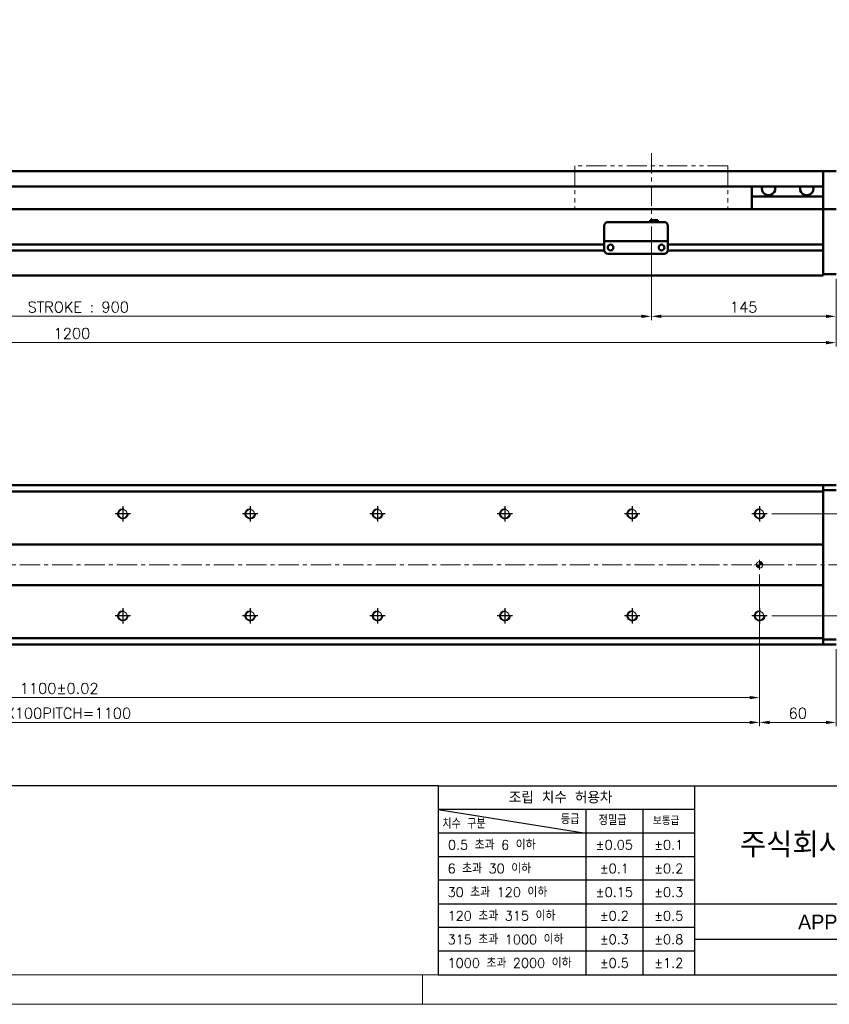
# Model space of a CAD drawing. Header units: millimetres. Extents: x 46891 to 50493, y 6223 to 9905.
# Tile 2 of 4: x 49203 to 49839, y 8529 to 9302. Entities that reach past the tile are written whole.
import ezdxf
from ezdxf.enums import TextEntityAlignment as Align

# ---------------------------------------------------------------- set-up
doc = ezdxf.new("R2010")
doc.units = ezdxf.units.MM
doc.header["$LTSCALE"] = 0.5
doc.linetypes.add('CENTER', pattern=[50.8, 31.75, -6.35, 6.35, -6.35])
doc.linetypes.add('PHANTOM', pattern=[63.5, 31.75, -6.35, 6.35, -6.35, 6.35, -6.35])
doc.layers.get('0').update_dxf_attribs({"lineweight": 20})
doc.layers.add('1', color=1, linetype='CENTER', lineweight=13)
doc.layers.add('외형선(ISO)', color=7, linetype='Continuous', lineweight=50)
for name, color, linetype in [('3', 3, 'Continuous'), ('C', 1, 'CENTER'), ('DIM', 4, 'Continuous')]:
    doc.layers.add(name, color=color, linetype=linetype)
doc.styles.add('ACISOGDT', font='amgdt.shx')
doc.styles.add('DSR TEXT', font='romans.shx', dxfattribs={"bigfont": 'whgtxt.shx'})
doc.styles.get("Standard").update_dxf_attribs({"font": 'romans.shx', "bigfont": 'whgtxt.shx'})
doc.dimstyles.new('DSR', dxfattribs={"dimscale": 2, "dimtxt": 3, "dimasz": 3, "dimexe": 0.5, "dimexo": 0.5, "dimgap": 0.5, "dimtad": 1, "dimdsep": 46, "dimtxsty": 'Standard', "dimcen": 2.5, "dimclrd": 4, "dimclre": 4, "dimclrt": 2, "dimadec": 0, "dimazin": 2, "dimtfac": 1, "dimtmove": 0, "dimatfit": 3, "dimfxl": 0, "dimlwd": -1, "dimlwe": -1, "dimarcsym": 0})

# ---------------------------------------------------------------- blocks, each defined once
blk = doc.blocks.new('A$C13F00394')
at = {"layer": '3'}
for p, q in [((0, 32), (-207.68, 32)), ((0, 32), (202.32, 32)), ((0, 32), (0, 0)), ((43.43, 32), (43.43, 0)), ((0, 28), (25, 24)), ((43.43, 28), (0, 28)), ((25, 28), (25, 0)), ((34.7, 28), (34.7, 0)), ((43.43, 24), (0, 24)), ((43.43, 20), (0, 20)), ((43.43, 16), (0, 16)), ((0, 12), (129.32, 12)), ((43.43, 8), (0, 8)), ((97.32, 6), (43.43, 6)), ((43.43, 4), (0, 4)), ((0, 0), (202.32, 0))]:
    blk.add_line(p, q, dxfattribs=at)
at = {"color": 0, "style": 'DSR TEXT'}
for s, height, p in [('조립 치수 허용차', 2, (11.97, 29.02)), ('등급', 1.5, (20.77, 25.52)), ('정밀급', 1.5, (27.18, 25.37)), ('보통급', 1.3, (36.41, 25.38)), ('치수 구분', 1.5, (0.69, 24.78)), (' 0.5 초과 6 이하', 1.6, (0.56, 21.19)), (' 6 초과 30 이하', 1.6, (0.49, 17.19)), (' 30 초과 120 이하', 1.6, (0.49, 13.19)), (' 120 초과 315 이하', 1.6, (0.49, 9.19)), (' 315 초과 1000 이하', 1.6, (0.49, 5.19)), (' 1000 초과 2000 이하', 1.6, (0.49, 1.19))]:
    blk.add_text(s, height=height, dxfattribs=at).set_placement(p)
at = {"color": 7, "style": 'ACISOGDT'}
blk.add_text('APPROVED', height=2.5, dxfattribs=at).set_placement((70.28, 8.93), align=Align.MIDDLE_CENTER)
at = {"color": 7, "insert": (70.37, 22), "char_height": 4.2, "attachment_point": 5, "style": 'DSR TEXT'}
blk.add_mtext('주식회사 디에스알', dxfattribs=at)
at = {"color": 0, "char_height": 1.6, "attachment_point": 5, "style": 'DSR TEXT'}
for s, insert in [('%%P0.05', (29.85, 22)), ('%%P0.1', (39.07, 22)), ('%%P0.1', (29.85, 18)), ('%%P0.2', (39.07, 18)), ('%%P0.15', (29.85, 14)), ('%%P0.3', (39.07, 14)), ('%%P0.2', (29.85, 10)), ('%%P0.5', (39.07, 10)), ('%%P0.3', (29.85, 6)), ('%%P0.8', (39.07, 6)), ('%%P0.5', (29.85, 2)), ('%%P1.2', (39.07, 2))]:
    blk.add_mtext(s, dxfattribs=dict(at, insert=insert))
blk = doc.blocks.new('A$C1C1952E1')
at = {"color": 1}
blk.add_lwpolyline([(0, 0), (420, 0), (420, 297), (0, 297)], close=True, dxfattribs=at)
at = {"color": 3}
blk.add_lwpolyline([(5, 5), (415, 5), (415, 292), (5, 292)], close=True, dxfattribs=at)
blk = doc.blocks.new('*D80')
at = {"color": 1, "linetype": 'ByBlock'}
for p, q in [((48799.46, 9139.21), (48799.46, 9065.83)), ((49699.46, 9139.21), (49699.46, 9065.83)), ((48807.26, 9068.83), (49691.66, 9068.83))]:
    blk.add_line(p, q, dxfattribs=at)
at = {"color": 1}
for points in [[(48807.26, 9070.13), (48807.26, 9067.53), (48799.46, 9068.83)], [(49691.66, 9070.13), (49691.66, 9067.53), (49699.46, 9068.83)]]:
    blk.add_solid(points, dxfattribs=at)
at = {"layer": 'Defpoints', "color": 0}
for p in [(48799.46, 9142.81), (49699.46, 9142.81), (49699.46, 9068.83)]:
    blk.add_point(p, dxfattribs=at)
at = {"color": 3, "insert": (49249.46, 9076.03), "char_height": 8.4, "attachment_point": 5, "style": 'DSR TEXT'}
blk.add_mtext('STROKE : 900', dxfattribs=at)
blk = doc.blocks.new('*D81')
at = {"color": 1, "linetype": 'ByBlock'}
for p, q in [((49699.46, 9139.21), (49699.46, 9065.83)), ((49844.46, 9098.21), (49844.46, 9065.83)), ((49836.66, 9068.83), (49707.26, 9068.83))]:
    blk.add_line(p, q, dxfattribs=at)
at = {"color": 1}
for points in [[(49707.26, 9070.13), (49707.26, 9067.53), (49699.46, 9068.83)], [(49836.66, 9070.13), (49836.66, 9067.53), (49844.46, 9068.83)]]:
    blk.add_solid(points, dxfattribs=at)
at = {"layer": 'Defpoints', "color": 0}
for p in [(49699.46, 9142.81), (49844.46, 9101.81), (49699.46, 9068.83)]:
    blk.add_point(p, dxfattribs=at)
at = {"color": 3, "insert": (49771.96, 9076.03), "char_height": 8.4, "attachment_point": 5, "style": 'DSR TEXT'}
blk.add_mtext('145', dxfattribs=at)
blk = doc.blocks.new('*D82')
at = {"color": 1, "linetype": 'ByBlock'}
for p, q in [((48644.46, 9098.21), (48644.46, 9045.16)), ((49844.46, 9098.21), (49844.46, 9045.16)), ((49836.66, 9048.16), (48652.26, 9048.16))]:
    blk.add_line(p, q, dxfattribs=at)
at = {"color": 1}
for points in [[(48652.26, 9049.46), (48652.26, 9046.86), (48644.46, 9048.16)], [(49836.66, 9049.46), (49836.66, 9046.86), (49844.46, 9048.16)]]:
    blk.add_solid(points, dxfattribs=at)
at = {"layer": 'Defpoints', "color": 0}
for p in [(48644.46, 9101.81), (49844.46, 9101.81), (48644.46, 9048.16)]:
    blk.add_point(p, dxfattribs=at)
at = {"color": 3, "insert": (49244.46, 9055.36), "char_height": 8.4, "attachment_point": 5, "style": 'DSR TEXT'}
blk.add_mtext('1200', dxfattribs=at)
blk = doc.blocks.new('A$C33E56CC6')
h = blk.add_hatch()
h.set_pattern_fill('ANSI31', color=256, style=0)
h.set_pattern_definition([(45, (-7065.45672, -6508.5399), (-0.0883883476, 0.0883883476), [])])
h.paths.add_polyline_path([(4, 6.5, 0.414214), (1.5, 4), (4, 4)])
h.paths.add_polyline_path([(6.5, 4), (4, 4), (4, 1.5, 0.414214)])
blk.add_circle((4, 4), 2.5)
at = {"layer": '1'}
for p, q in [((4, 0), (4, 8)), ((0, 4), (8, 4))]:
    blk.add_line(p, q, dxfattribs=at)
blk = doc.blocks.new('tap8')
blk.add_circle((0, 0), 3.4)
at = {"layer": 'C', "color": 1, "linetype": 'CENTER'}
for p, q in [((-6.05, 0), (6.05, 0)), ((0, -6.05), (0, 6.05))]:
    blk.add_line(p, q, dxfattribs=at)
at = {"layer": 'DIM', "color": 3}
blk.add_arc((0, 0), 4, 263.84551, 189.43144, dxfattribs=at)
blk = doc.blocks.new('*D89')
at = {"color": 1, "linetype": 'ByBlock'}
for p, q in [((48684.46, 8866.26), (48684.46, 8766.66)), ((49784.46, 8866.26), (49784.46, 8766.66)), ((48692.26, 8769.66), (49776.66, 8769.66))]:
    blk.add_line(p, q, dxfattribs=at)
at = {"color": 1}
for points in [[(48692.26, 8770.96), (48692.26, 8768.36), (48684.46, 8769.66)], [(49776.66, 8770.96), (49776.66, 8768.36), (49784.46, 8769.66)]]:
    blk.add_solid(points, dxfattribs=at)
at = {"layer": 'Defpoints', "color": 0}
for p in [(48684.46, 8869.86), (49784.46, 8869.86), (49784.46, 8769.66)]:
    blk.add_point(p, dxfattribs=at)
at = {"color": 3, "insert": (49234.46, 8776.86), "char_height": 8.4, "attachment_point": 5, "style": 'DSR TEXT'}
blk.add_mtext('1100%%P0.02', dxfattribs=at)
blk = doc.blocks.new('*D90')
at = {"color": 1, "linetype": 'ByBlock'}
for p, q in [((49784.46, 8822.64), (49784.46, 8747.18)), ((49844.46, 8807.76), (49844.46, 8747.18)), ((49792.26, 8750.18), (49836.66, 8750.18))]:
    blk.add_line(p, q, dxfattribs=at)
at = {"color": 1}
for points in [[(49792.26, 8751.48), (49792.26, 8748.88), (49784.46, 8750.18)], [(49836.66, 8751.48), (49836.66, 8748.88), (49844.46, 8750.18)]]:
    blk.add_solid(points, dxfattribs=at)
at = {"layer": 'Defpoints', "color": 0}
for p in [(49784.46, 8826.24), (49844.46, 8811.36), (49844.46, 8750.18)]:
    blk.add_point(p, dxfattribs=at)
at = {"color": 3, "insert": (49814.46, 8757.38), "char_height": 8.4, "attachment_point": 5, "style": 'DSR TEXT'}
blk.add_mtext('60', dxfattribs=at)
blk = doc.blocks.new('*D92')
at = {"color": 1, "linetype": 'ByBlock'}
for p, q in [((49794.11, 8913.86), (49880.71, 8913.86)), ((49877.71, 8841.66), (49877.71, 8906.06)), ((49794.11, 8833.86), (49880.71, 8833.86))]:
    blk.add_line(p, q, dxfattribs=at)
at = {"color": 1}
for points in [[(49876.41, 8906.06), (49879.01, 8906.06), (49877.71, 8913.86)], [(49876.41, 8841.66), (49879.01, 8841.66), (49877.71, 8833.86)]]:
    blk.add_solid(points, dxfattribs=at)
at = {"layer": 'Defpoints', "color": 0}
for p in [(49790.51, 8913.86), (49877.71, 8913.86), (49790.51, 8833.86)]:
    blk.add_point(p, dxfattribs=at)
at = {"color": 3, "insert": (49870.51, 8873.86), "char_height": 8.4, "attachment_point": 5, "rotation": 90, "style": 'DSR TEXT'}
blk.add_mtext('80', dxfattribs=at)
blk = doc.blocks.new('*D93')
at = {"color": 1, "linetype": 'ByBlock'}
for p, q in [((48684.46, 8824.21), (48684.46, 8747.18)), ((49784.46, 8824.21), (49784.46, 8747.18)), ((48692.26, 8750.18), (49776.66, 8750.18))]:
    blk.add_line(p, q, dxfattribs=at)
at = {"color": 1}
for points in [[(48692.26, 8751.48), (48692.26, 8748.88), (48684.46, 8750.18)], [(49776.66, 8751.48), (49776.66, 8748.88), (49784.46, 8750.18)]]:
    blk.add_solid(points, dxfattribs=at)
at = {"layer": 'Defpoints', "color": 0}
for p in [(48684.46, 8827.81), (49784.46, 8827.81), (49784.46, 8750.18)]:
    blk.add_point(p, dxfattribs=at)
at = {"color": 3, "insert": (49234.46, 8757.38), "char_height": 8.4, "attachment_point": 5, "style": 'DSR TEXT'}
blk.add_mtext('11X100PITCH=1100', dxfattribs=at)

msp = doc.modelspace()

# ---------------------------------------------------------------- linework, layer by layer
at = {"color": 6, "linetype": 'PHANTOM'}
for p, q in [((49759.46234, 9186.8134), (49639.46234, 9186.8134)), ((49639.46234, 9186.8134), (49639.46234, 9152.8134)), ((49759.46234, 9186.8134), (49759.46234, 9152.8134))]:
    msp.add_line(p, q, dxfattribs=at)
at = {"color": 1}
msp.add_line((49519.64332, 8552.16152), (49519.64332, 8528.99552), dxfattribs=at)
at = {"layer": '1'}
for p, q in [((49699.46234, 9196.8134), (49699.46234, 9142.8134)), ((49854.46234, 8873.85584), (48634.46234, 8873.85584))]:
    msp.add_line(p, q, dxfattribs=at)
at = {"layer": '3'}
msp.add_line((49532.07206, 8552.16152), (50469.44932, 8552.16152), dxfattribs=at)
at = {"layer": '외형선(ISO)'}
for p, q in [((48859.46234, 9182.8134), (49834.46234, 9182.8134)), ((49834.46234, 9182.8134), (49834.46234, 9180.8134)), ((49834.46234, 9182.8134), (49844.46234, 9182.8134)), ((49834.46234, 9180.8134), (49834.46234, 9182.8134)), ((49834.46234, 9180.02888), (49834.46234, 9180.8134)), ((49834.46234, 9180.8134), (49834.46234, 9180.02888)), ((49834.46234, 9179.53018), (49834.46234, 9180.02888)), ((49834.46234, 9180.02888), (49834.46234, 9179.53018)), ((49834.46234, 9179.53018), (49834.46234, 9178.4617)), ((49834.46234, 9178.4617), (49834.46234, 9179.53018)), ((49834.46234, 9178.4617), (49834.46234, 9175.47589)), ((49834.46234, 9175.47589), (49834.46234, 9178.4617)), ((48859.46234, 9170.8134), (49834.46234, 9170.8134)), ((49778.46234, 9162.8134), (49778.46234, 9170.8134)), ((49834.46234, 9166.91159), (49834.46234, 9175.47589)), ((49834.46234, 9175.47589), (49834.46234, 9171.3134)), ((49834.46234, 9162.8134), (49778.46234, 9162.8134)), ((49778.46234, 9152.8134), (49778.46234, 9162.8134)), ((49834.46234, 9164.8163), (49834.46234, 9166.91159)), ((49834.46234, 9153.39435), (49834.46234, 9164.8163)), ((49834.46234, 9152.8134), (48804.46234, 9152.8134)), ((49834.46234, 9152.8134), (49834.46234, 9153.39435)), ((49834.46234, 9149.8134), (49834.46234, 9152.8134)), ((49834.46234, 9152.8134), (49834.46234, 9149.8134)), ((49834.46234, 9152.8134), (49844.46234, 9152.8134)), ((49834.46234, 9149.8134), (49834.46234, 9125.2634)), ((49834.46234, 9107.05605), (49834.46234, 9149.8134)), ((49662.46234, 9129.81356), (49662.46234, 9139.81356)), ((49665.46234, 9142.81356), (49709.46234, 9142.81356)), ((49698.46234, 9144.31356), (49698.46234, 9142.81356)), ((49698.46234, 9144.31356), (49704.46234, 9144.31356)), ((49704.46234, 9144.31356), (49704.46234, 9142.81356)), ((49712.46234, 9139.81356), (49712.46234, 9129.81356)), ((49662.46234, 9125.0634), (48858.46234, 9125.0634)), ((49662.46234, 9129.81356), (49662.46234, 9127.81356)), ((49662.46234, 9127.81353), (49662.46234, 9127.81356)), ((49662.46234, 9127.81356), (49712.46234, 9127.81356)), ((49662.46234, 9127.31353), (49662.46234, 9127.81353)), ((49662.46234, 9127.81353), (49665.23284, 9127.81353)), ((49662.46234, 9120.81353), (49662.46234, 9127.31353)), ((49667.48568, 9125.0634), (49667.43901, 9125.0634)), ((49667.69184, 9127.81353), (49669.96234, 9127.81353)), ((49674.96234, 9127.81353), (49699.96234, 9127.81353)), ((49704.96234, 9127.81353), (49707.23284, 9127.81353)), ((49707.48568, 9125.0634), (49707.43901, 9125.0634)), ((49709.69184, 9127.81353), (49712.46234, 9127.81353)), ((49712.46234, 9127.81356), (49712.46234, 9129.81356)), ((49712.46234, 9127.81356), (49712.46234, 9127.81353)), ((49712.46234, 9127.81353), (49712.46234, 9127.31353)), ((49712.46234, 9127.31353), (49712.46234, 9120.81353)), ((49834.46234, 9125.0634), (49712.46234, 9125.0634)), ((49662.47279, 9120.5634), (48858.4519, 9120.5634)), ((49665.46234, 9117.81353), (49709.46234, 9117.81353)), ((49834.46234, 9120.5634), (49712.4519, 9120.5634)), ((49834.46234, 9120.3634), (49834.46234, 9107.05605)), ((49834.46234, 9104.93472), (49834.46234, 9107.05605)), ((49834.46234, 9107.05605), (49834.46234, 9104.93472)), ((49834.46234, 9104.93472), (49834.46234, 9100.8134)), ((49834.46234, 9101.8134), (49834.46234, 9104.93472)), ((49834.46234, 9101.8134), (49844.46234, 9101.8134)), ((48654.46234, 9100.8134), (49834.46234, 9100.8134)), ((49834.46234, 8936.35584), (48654.46234, 8936.35584)), ((49834.46234, 8931.35584), (48654.46234, 8931.35584)), ((49834.46234, 8936.35584), (49834.46234, 8935.47716)), ((49834.46234, 8935.47716), (49834.46234, 8936.35584)), ((49834.46234, 8936.35584), (49844.46234, 8936.35584)), ((49834.46234, 8931.35584), (49834.46234, 8935.47716)), ((49834.46234, 8935.47716), (49834.46234, 8932.35584)), ((49834.46234, 8932.35584), (49844.46234, 8932.35584)), ((49834.46234, 8889.85584), (49834.46234, 8931.35584)), ((48654.46234, 8889.85584), (49834.46234, 8889.85584)), ((49834.46234, 8889.00229), (49834.46234, 8889.85584)), ((49834.46234, 8888.64873), (49834.46234, 8889.00229)), ((49834.46234, 8859.06295), (49834.46234, 8888.64873)), ((49834.46234, 8888.64873), (49834.46234, 8859.06295)), ((49834.46234, 8857.85584), (48654.46234, 8857.85584)), ((49834.46234, 8858.70939), (49834.46234, 8859.06295)), ((49834.46234, 8857.85584), (49834.46234, 8858.70939)), ((49834.46234, 8816.35584), (49834.46234, 8857.85584)), ((48654.46234, 8816.35584), (49834.46234, 8816.35584)), ((49834.46234, 8812.23452), (49834.46234, 8816.35584)), ((49834.46234, 8815.35584), (49834.46234, 8812.23452)), ((49834.46234, 8815.35584), (49844.46234, 8815.35584)), ((49834.46234, 8811.35584), (48654.46234, 8811.35584)), ((49834.46234, 8812.23452), (49834.46234, 8811.35584)), ((49834.46234, 8811.35584), (49834.46234, 8812.23452)), ((49834.46234, 8811.35584), (49844.46234, 8811.35584))]:
    msp.add_line(p, q, dxfattribs=at)
for centre in [(49667.46234, 9122.81353), (49707.46234, 9122.81353)]:
    msp.add_circle(centre, 2.25, dxfattribs=at)
for centre, start, end in [((49665.46234, 9139.81356), 90, 180), ((49709.46234, 9139.81356), 0, 90), ((49665.46234, 9120.81353), 180, 270), ((49709.46234, 9120.81353), 270, 0)]:
    msp.add_arc(centre, 3, start, end, dxfattribs=at)
for centre, major_axis, ratio, start_param, end_param in [((49791.46234, 9168.8134), (5.25, 0), 0.923076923, 2.716178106, 6.708599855), ((49821.46234, 9168.8134), (5.25, 0), 0.923076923, 2.716178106, 6.708599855), ((49666.46234, 9127.81355), (-1.2295, 0), 0.00001, 3.141579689, 6.283172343), ((49672.46234, 9127.81355), (-2.5, 0), 0.00001, 3.144943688, 6.286536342), ((49702.46234, 9127.81355), (-2.5, 0), 0.00001, 3.143048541, 6.284641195), ((49708.46234, 9127.81355), (-1.2295, 0), 0.00001, 3.13437825, 6.275970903)]:
    msp.add_ellipse(centre, major_axis=major_axis, ratio=ratio, start_param=start_param, end_param=end_param, dxfattribs=at)

# ---------------------------------------------------------------- block references
at = {"xscale": 4.6332, "yscale": 4.6332, "zscale": 4.6332}
for name, p in [('A$C1C1952E1', (48546.67132, 8528.99552)), ('A$C13F00394', (49532.07206, 8552.16152))]:
    msp.add_blockref(name, p, dxfattribs=at)
at = {"xscale": -1}
for name, p, rotation in [('tap8', (49284.46234, 8913.85584), 90), ('tap8', (49384.46234, 8913.85584), 90), ('tap8', (49484.46234, 8913.85584), 90), ('tap8', (49584.46234, 8913.85584), 90), ('tap8', (49684.46234, 8913.85584), 90), ('tap8', (49784.46234, 8913.85584), 90), ('A$C33E56CC6', (49780.46234, 8877.85584), 180), ('tap8', (49284.46234, 8833.85584), 90), ('tap8', (49384.46234, 8833.85584), 90), ('tap8', (49484.46234, 8833.85584), 90), ('tap8', (49584.46234, 8833.85584), 90), ('tap8', (49684.46234, 8833.85584), 90), ('tap8', (49784.46234, 8833.85584), 90)]:
    msp.add_blockref(name, p, dxfattribs=dict(at, rotation=rotation))

# ---------------------------------------------------------------- dimensions: what is measured, and where the dimension line sits
for base, p1, p2, text, picture, middle in [((49699.46234, 9068.82999), (48799.46234, 9142.8134), (49699.46234, 9142.8134), 'STROKE : <>', '*D80', (49249.46234, 9076.02999)), ((49784.46234, 8769.66376), (48684.46234, 8869.85584), (49784.46234, 8869.85584), '<>%%P0.02', '*D89', (49234.46234, 8776.86376)), ((49784.46234, 8750.18124), (48684.46234, 8827.80887), (49784.46234, 8827.80887), '11X100PITCH=<>', '*D93', (49234.46234, 8757.38124))]:
    dim = msp.add_linear_dim(base=base, p1=p1, p2=p2, text=text, dimstyle='DSR', override={"dimscale": 3, "dimtxt": 2.8, "dimasz": 2.600136, "dimexe": 1, "dimexo": 1.2, "dimgap": 1, "dimdec": 4, "dimtxsty": 'DSR TEXT', "dimclrd": 1, "dimclre": 1, "dimclrt": 3, "dimtdec": 4, "dimtix": 1})
    dim.commit()
    dim.dimension.update_dxf_attribs({"geometry": picture, "text_midpoint": middle})
for base, p2, picture, middle in [((49699.46234, 9068.82999), (49699.46234, 9142.8134), '*D81', (49771.96234, 9076.02999)), ((48644.46234, 9048.15563), (48644.46234, 9101.8134), '*D82', (49244.46234, 9055.35563))]:
    dim = msp.add_linear_dim(base=base, p1=(49844.46234, 9101.8134), p2=p2, dimstyle='DSR', override={"dimscale": 3, "dimtxt": 2.8, "dimasz": 2.600136, "dimexe": 1, "dimexo": 1.2, "dimgap": 1, "dimdec": 4, "dimtxsty": 'DSR TEXT', "dimclrd": 1, "dimclre": 1, "dimclrt": 3, "dimtdec": 4, "dimtix": 1})
    dim.commit()
    dim.dimension.update_dxf_attribs({"geometry": picture, "text_midpoint": middle})
dim = msp.add_linear_dim(base=(49877.71168, 8913.85584), p1=(49790.50931, 8833.85584), p2=(49790.50931, 8913.85584), angle=270, dimstyle='DSR', override={"dimscale": 3, "dimtxt": 2.8, "dimasz": 2.600136, "dimexe": 1, "dimexo": 1.2, "dimgap": 1, "dimdec": 4, "dimtxsty": 'DSR TEXT', "dimclrd": 1, "dimclre": 1, "dimclrt": 3, "dimtdec": 4, "dimtix": 1})
dim.commit()
dim.dimension.update_dxf_attribs({"geometry": '*D92', "text_midpoint": (49870.51168, 8873.85584)})
dim = msp.add_linear_dim(base=(49844.46234, 8750.18124), p1=(49784.46234, 8826.2442), p2=(49844.46234, 8811.35584), dimstyle='DSR', override={"dimscale": 3, "dimtxt": 2.8, "dimasz": 2.600136, "dimexe": 1, "dimexo": 1.2, "dimgap": 1, "dimdec": 4, "dimtxsty": 'DSR TEXT', "dimclrd": 1, "dimclre": 1, "dimclrt": 3, "dimtdec": 4, "dimtix": 1})
dim.commit()
dim.dimension.update_dxf_attribs({"geometry": '*D90', "text_midpoint": (49814.46234, 8750.18124), "dimtype": 160})

doc.saveas('drawing.dxf')
